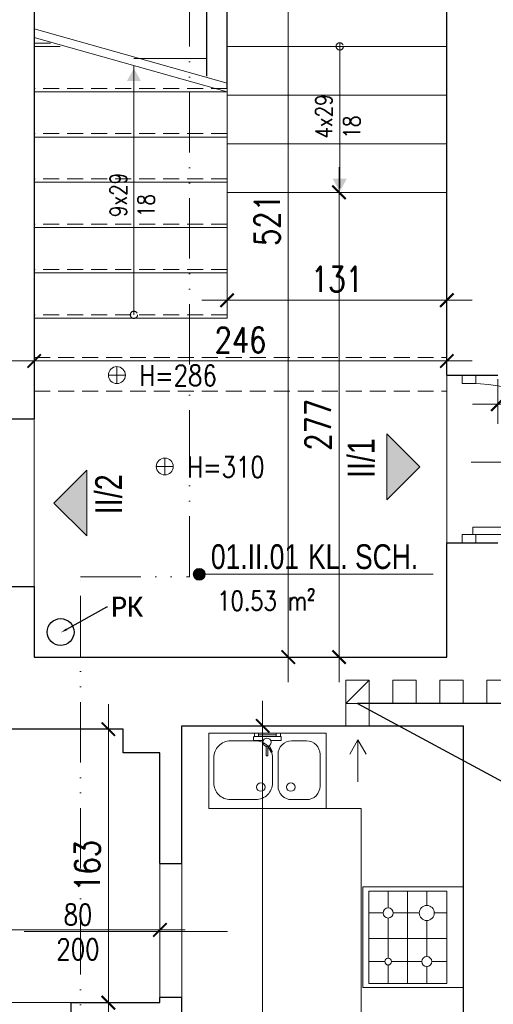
# Model space of a CAD drawing. Header units: millimetres. Extents: x 284606 to 569416, y -192995 to -95103.
# Tile 110 of 178: x 298664 to 298947, y -104528 to -103941. Entities that reach past the tile are written whole.
import ezdxf
from ezdxf import colors
from ezdxf.entities.mleader import LeaderData, LeaderLine
from ezdxf.enums import TextEntityAlignment as Align
from ezdxf.math import Vec2, Vec3

# ---------------------------------------------------------------- set-up
doc = ezdxf.new("R2010")
doc.units = ezdxf.units.MM
doc.linetypes.add('ACAD_ISO12W100', pattern=[21, 12, -3, 0, -3, 0, -3])
doc.linetypes.add('HIDDEN', pattern=[9.525, 6.35, -3.175])
doc.layers.get('0').update_dxf_attribs({"lineweight": 0})
for name, color, linetype, lineweight in [('!STR_Konstrukcja 0.20', 200, 'Continuous', 20), ('!STR_Konstrukcja 0.30', 64, 'Continuous', 30), ('!STR_Opisy 0.09', 8, 'Continuous', 9), ('!STR_Przerywana 0.09', 8, 'HIDDEN', 9), ('!STR_Stolarka drzwiowa', 30, 'Continuous', 15), ('!STR_Wymiarowanie', 254, 'Continuous', 9), ('EKO Opisy 0.09', 8, 'Continuous', 9)]:
    doc.layers.add(name, color=color, linetype=linetype, lineweight=lineweight)
doc.layers.add('!STR_Obrysy pomieszczeń', color=215, linetype='Continuous', lineweight=9, plot=False)
doc.layers.add('!STR_Wentylacja', color=7, linetype='Continuous', lineweight=15, true_color=0x3399ff)
doc.layers.add('EKO Wyposażenie', color=7, linetype='Continuous', lineweight=5, true_color=0x919191)
doc.layers.add('I__KANALIZACJA_SAN', color=7, linetype='KAN_SAN', true_color=0x753b00)
doc.styles.add('AB_Arial', font='NirmalaS.ttf')
doc.styles.add('EKO 1-10', font='romans.shx', dxfattribs={"width": 0.8, "height": 15})
doc.styles.add('EKO 1-5', font='romans.shx', dxfattribs={"width": 0.8, "height": 10})
doc.styles.add('j-romans', font='romans.shx', dxfattribs={"width": 0.7})
doc.styles.get("Standard").update_dxf_attribs({"font": 'calibri.ttf'})
doc.linetypes.add('KAN_SAN', pattern='A,20,-7,["KS",Standard,S=5,R=0,X=-5,Y=-2.5],-6', length=33)
doc.dimstyles.new('EKO wymiar 1-10', dxfattribs={"dimtxt": 15, "dimasz": 8, "dimexe": 15, "dimexo": 15, "dimgap": 5, "dimtad": 1, "dimdec": 0, "dimtxsty": 'EKO 1-10', "dimblk": 'ARCHTICK', "dimcen": 10, "dimdle": 15, "dimclrd": 256, "dimclre": 256, "dimclrt": 256, "dimazin": 2, "dimtfac": 1, "dimtdec": 0, "dimtmove": 2, "dimatfit": 3, "dimldrblk": 'ARCHTICK', "dimfxl": 15, "dimfxlon": 1, "dimlwd": -1, "dimlwe": -1, "dimarcsym": 0})

# ---------------------------------------------------------------- blocks, each defined once
blk = doc.blocks.new('wysokosc2')
at = {"ltscale": 2}
for points in [[(-5.06, 0.04), (5.03, 0.04)], [(0, 5.1), (0, -5.1)]]:
    blk.add_lwpolyline(points, dxfattribs=at)
blk.add_circle((0, 0), 5.03, dxfattribs=at)
at = {"ltscale": 2, "style": 'EKO 1-5', "width": 0.8}
blk.add_attdef('WYS', (13.29, -6.01), '', height=12.5, dxfattribs=at)
blk = doc.blocks.new('NR MIESZ')
h = blk.add_hatch(color=256)
h.dxf.hatch_style = 1
h.paths.add_polyline_path([(-24.54, -24.54), (0, 0), (24.54, -24.54)])
blk.add_lwpolyline([(-24.54, -24.54), (0, 0), (24.54, -24.54), (-24.54, -24.54)])
at = {"ltscale": 1.5, "style": 'AB_Arial', "width": 0.8}
for p in [(-33.22, -50.58), (-33.22, -83)]:
    blk.add_attdef('NR_POM.', p, '', height=20, rotation=0, dxfattribs=at)
blk = doc.blocks.new('*U180')
at = {"layer": '!STR_Opisy 0.09', "linetype": 'Continuous'}
blk.add_line((-43.26, 63.3), (-43.26, -0.93), dxfattribs=at)
at = {"layer": '!STR_Stolarka drzwiowa'}
for points in [[(0, 0), (0, 90), (-4.38, 90), (-4.38, 0)], [(-90, -6.2), (-95, -6.2), (-95, 1.8), (-90, 1.8)], [(5, -6.2), (0, -6.2), (0, 1.8), (5, 1.8)]]:
    blk.add_lwpolyline(points, close=True, dxfattribs=at)
blk.add_arc((0, 0), 90, 90, 180, dxfattribs=at)
at = {"layer": '!STR_Opisy 0.09', "linetype": 'Continuous', "style": 'EKO 1-10', "width": 0.8}
blk.add_attdef('SZER', text='', height=12.5, rotation=90, dxfattribs=at).set_placement((-43.26, 31.18), align=Align.BOTTOM_CENTER)
at = {"layer": '!STR_Opisy 0.09', "ltscale": 0.7, "style": 'EKO 1-10', "width": 0.8}
blk.add_attdef('WYS', text='', height=12.5, rotation=90, dxfattribs=at).set_placement((-32.73, 31.18), align=Align.MIDDLE_CENTER)
blk = doc.blocks.new('_ArchTick')
at = {"color": 0, "linetype": 'ByBlock', "const_width": 0.15}
blk.add_lwpolyline([(-0.5, -0.5), (0.5, 0.5)], dxfattribs=at)
blk = doc.blocks.new('*D678')
at = {"layer": '!STR_Wymiarowanie', "ltscale": 1.5, "transparency": 16777216}
for p, q in [((298949.23, -104181.69), (298949.23, -104155.01)), ((299097.23, -104181.69), (299097.23, -104155.01)), ((299112.23, -104170.01), (298934.23, -104170.01))]:
    blk.add_line(p, q, dxfattribs=at)
at = {"layer": 'Defpoints', "color": 0, "ltscale": 1.5, "transparency": 16777216}
for p in [(298949.23, -104170.01), (298949.23, -104196.69), (299097.23, -104196.69)]:
    blk.add_point(p, dxfattribs=at)
at = {"layer": '!STR_Wymiarowanie', "ltscale": 1.5, "transparency": 16777216, "xscale": 8, "yscale": 8, "zscale": 8, "rotation": 180}
blk.add_blockref('_ArchTick', (298949.23, -104170.01), dxfattribs=at)
at = {"layer": '!STR_Wymiarowanie', "ltscale": 1.5, "transparency": 16777216, "xscale": 8, "yscale": 8, "zscale": 8}
blk.add_blockref('_ArchTick', (299097.23, -104170.01), dxfattribs=at)
at = {"layer": '!STR_Wymiarowanie', "ltscale": 1.5, "transparency": 16777216, "insert": (299023.23, -104157.51), "char_height": 15, "attachment_point": 5, "style": 'EKO 1-10'}
blk.add_mtext('148', dxfattribs=at)
blk = doc.blocks.new('*D686')
at = {"layer": '!STR_Wymiarowanie', "ltscale": 1.5, "transparency": 16777216}
for p, q in [((298809.07, -104346.69), (298809.07, -104898.69)), ((298824.07, -104361.69), (298794.07, -104361.69)), ((298824.07, -104883.69), (298794.07, -104883.69))]:
    blk.add_line(p, q, dxfattribs=at)
at = {"layer": 'Defpoints', "color": 0, "ltscale": 1.5, "transparency": 16777216}
for p in [(298928.89, -104361.69), (298809.07, -104883.69), (298924.89, -104883.69)]:
    blk.add_point(p, dxfattribs=at)
at = {"layer": '!STR_Wymiarowanie', "ltscale": 1.5, "transparency": 16777216, "xscale": 8, "yscale": 8, "zscale": 8}
for p, rotation in [((298809.07, -104361.69), 90), ((298809.07, -104883.69), 270)]:
    blk.add_blockref('_ArchTick', p, dxfattribs=dict(at, rotation=rotation))
at = {"layer": '!STR_Wymiarowanie', "ltscale": 1.5, "transparency": 16777216, "insert": (298796.57, -104622.69), "char_height": 15, "attachment_point": 5, "rotation": 90, "style": 'EKO 1-10'}
blk.add_mtext('522', dxfattribs=at)
blk = doc.blocks.new('*D687')
at = {"layer": '!STR_Wymiarowanie', "ltscale": 1.5, "transparency": 16777216}
for p, q in [((298717.13, -104523.69), (298717.13, -104898.69)), ((298732.13, -104538.69), (298702.13, -104538.69)), ((298732.13, -104883.69), (298702.13, -104883.69))]:
    blk.add_line(p, q, dxfattribs=at)
at = {"layer": 'Defpoints', "color": 0, "ltscale": 1.5, "transparency": 16777216}
for p in [(298747.89, -104538.69), (298717.13, -104883.69), (298747.89, -104883.69)]:
    blk.add_point(p, dxfattribs=at)
at = {"layer": '!STR_Wymiarowanie', "ltscale": 1.5, "transparency": 16777216, "xscale": 8, "yscale": 8, "zscale": 8}
for p, rotation in [((298717.13, -104538.69), 90), ((298717.13, -104883.69), 270)]:
    blk.add_blockref('_ArchTick', p, dxfattribs=dict(at, rotation=rotation))
at = {"layer": '!STR_Wymiarowanie', "ltscale": 1.5, "transparency": 16777216, "insert": (298704.63, -104711.19), "char_height": 15, "attachment_point": 5, "rotation": 90, "style": 'EKO 1-10'}
blk.add_mtext('345', dxfattribs=at)
blk = doc.blocks.new('*U100')
for p, q in [((0, -60), (0, 0)), ((0, 0), (60, 0)), ((10, -57.5), (10, -2.5)), ((10, -2.5), (56.5, -2.5)), ((22, -12.5), (22, -2.5)), ((33.5, -2.5), (33.5, -57.5)), ((45, -2.5), (45, -13.5)), ((56.5, -2.5), (56.5, -57.5)), ((60, 0), (60, -60)), ((10, -15.5), (19, -15.5)), ((25, -15.5), (43, -15.5)), ((45, -17.5), (45, -41.5)), ((47, -15.5), (56.5, -15.5)), ((22, -40), (22, -18.5)), ((10, -29.21), (56.5, -29.21)), ((17.5, -44.5), (10, -44.5)), ((42, -44.5), (26.5, -44.5)), ((56.5, -44.5), (48, -44.5)), ((22, -57.5), (22, -49)), ((45, -47.5), (45, -57.5)), ((56.5, -57.5), (10, -57.5)), ((5, -60), (0, -60)), ((60, -60), (5, -60)), ((5, -60), (5, -60))]:
    blk.add_line(p, q)
for centre, radius in [((22, -15.5), 3), ((45, -15.5), 2), ((22, -44.5), 4.5), ((45, -44.5), 3)]:
    blk.add_circle(centre, radius)
blk = doc.blocks.new('*U106')
blk.add_lwpolyline([(70, -45), (0, -45), (0, 0), (70, 0)], close=True)
for points in [[(20.65, -4.62), (11.65, -4.62, 0.414214), (3.65, -12.62), (3.65, -31.62, 0.414214), (11.65, -39.62), (20.65, -39.62, 0.414214), (28.65, -31.62), (28.65, -12.62, 0.414214)], [(41.98, -39.62), (56.98, -39.62, 0.414214), (66.98, -29.62), (66.98, -14.62, 0.414214), (56.98, -4.62), (41.98, -4.62, 0.414214), (31.98, -14.62), (31.98, -29.62, 0.414214)]]:
    blk.add_lwpolyline(points, format="xyb", close=True)
for centre in [(21.08, -32.13), (38.92, -32.13)]:
    blk.add_circle(centre, 2.54)
blk = doc.blocks.new('*U107')
for p, q in [((-4.86, 7.5), (-4.56, 1.8)), ((-2.89, 8.1), (-4.39, 8.02)), ((-0.37, 7.74), (-2.37, 7.63)), ((-1.54, -7.85), (-2.37, 7.63)), ((-2.37, 7.63), (-2.23, 5.14)), ((-0.23, 5.24), (-0.37, 7.74)), ((-11.09, 2.16), (-11.56, 1.63)), ((-11.56, 1.63), (-7.9, -0.12)), ((-7.56, 0.78), (-11.09, 2.16)), ((-2.23, 5.14), (-0.23, 5.24)), ((-0.67, -5.3), (-1.23, 5.19)), ((-13.44, -0.72), (-13.41, -1.22)), ((-7.96, -0.18), (-13.2, -0.46)), ((-13.15, -1.46), (-7.9, -1.18)), ((-4.31, -2.78), (-4.03, -7.98)), ((0.33, -5.24), (-1.67, -5.35)), ((-1.67, -5.35), (-1.54, -7.85)), ((0.46, -7.74), (0.33, -5.24)), ((-3.51, -8.45), (-2.01, -8.37)), ((-1.54, -7.85), (0.46, -7.74))]:
    blk.add_line(p, q)
blk.add_circle((-5.43, -0.54), 2.5)
for centre, radius, start, end in [((-4.36, 7.53), 0.5, 93.05823, 183.05823), ((-2.86, 7.61), 0.5, 3.05823, 93.05823), ((-13.19, -0.71), 0.25, 93.05823, 183.05823), ((-13.16, -1.21), 0.25, 183.05823, 273.05823), ((-3.54, -7.95), 0.5, 183.05823, 273.05823), ((-2.04, -7.87), 0.5, 273.05823, 3.05823)]:
    blk.add_arc(centre, radius, start, end)
blk = doc.blocks.new('*U121')
at = {"layer": '!STR_Opisy 0.09', "linetype": 'Continuous'}
blk.add_line((0, -153.49), (0, -32.16), dxfattribs=at)
at = {"layer": '!STR_Opisy 0.09', "linetype": 'Continuous', "style": 'EKO 1-5', "width": 0.8}
blk.add_attdef('HP=', (50.53, 21.53), '', height=12.5, rotation=180, dxfattribs=at)
blk.add_attdef('SZER', text='', height=12.5, rotation=270, dxfattribs=at).set_placement((0, -121.38), align=Align.BOTTOM_CENTER)
at = {"layer": '!STR_Opisy 0.09', "ltscale": 0.7, "style": 'EKO 1-5', "width": 0.8}
blk.add_attdef('WYS', text='', height=12.5, rotation=270, dxfattribs=at).set_placement((-10.53, -121.38), align=Align.MIDDLE_CENTER)
blk = doc.blocks.new('*D690')
at = {"layer": '!STR_Wymiarowanie', "ltscale": 1.5, "transparency": 16777216}
for p, q in [((298717.13, -104541.69), (298717.13, -104348.69)), ((298717.13, -104363.69), (298702.13, -104363.69)), ((298732.13, -104526.69), (298702.13, -104526.69))]:
    blk.add_line(p, q, dxfattribs=at)
at = {"layer": 'Defpoints', "color": 0, "ltscale": 1.5, "transparency": 16777216}
for p in [(298717.13, -104363.69), (298725.89, -104363.69), (298747.89, -104526.69)]:
    blk.add_point(p, dxfattribs=at)
at = {"layer": '!STR_Wymiarowanie', "ltscale": 1.5, "transparency": 16777216, "xscale": 8, "yscale": 8, "zscale": 8}
for p, rotation in [((298717.13, -104363.69), 90), ((298717.13, -104526.69), 270)]:
    blk.add_blockref('_ArchTick', p, dxfattribs=dict(at, rotation=rotation))
at = {"layer": '!STR_Wymiarowanie', "ltscale": 1.5, "transparency": 16777216, "insert": (298704.63, -104445.19), "char_height": 15, "attachment_point": 5, "rotation": 90, "style": 'EKO 1-10'}
blk.add_mtext('163', dxfattribs=at)
blk = doc.blocks.new('*D691')
at = {"layer": '!STR_Wymiarowanie', "ltscale": 1.5, "transparency": 16777216}
for p, q in [((298483.89, -104468.33), (298483.89, -104498.33)), ((298747.89, -104468.33), (298747.89, -104498.33)), ((298762.89, -104483.33), (298468.89, -104483.33))]:
    blk.add_line(p, q, dxfattribs=at)
at = {"layer": 'Defpoints', "color": 0, "ltscale": 1.5, "transparency": 16777216}
for p in [(298483.89, -104445.19), (298747.89, -104443.69), (298483.89, -104483.33)]:
    blk.add_point(p, dxfattribs=at)
at = {"layer": '!STR_Wymiarowanie', "ltscale": 1.5, "transparency": 16777216, "xscale": 8, "yscale": 8, "zscale": 8, "rotation": 180}
blk.add_blockref('_ArchTick', (298483.89, -104483.33), dxfattribs=at)
at = {"layer": '!STR_Wymiarowanie', "ltscale": 1.5, "transparency": 16777216, "xscale": 8, "yscale": 8, "zscale": 8}
blk.add_blockref('_ArchTick', (298747.89, -104483.33), dxfattribs=at)
at = {"layer": '!STR_Wymiarowanie', "ltscale": 1.5, "transparency": 16777216, "insert": (298615.89, -104470.83), "char_height": 15, "attachment_point": 5, "style": 'EKO 1-10'}
blk.add_mtext('264', dxfattribs=at)
blk = doc.blocks.new('*D692')
at = {"layer": '!STR_Wymiarowanie', "ltscale": 1.5, "transparency": 16777216}
for p, q in [((298672.89, -104159.2), (298672.89, -104129.2)), ((298918.89, -104159.2), (298918.89, -104129.2)), ((298657.89, -104144.2), (298933.89, -104144.2))]:
    blk.add_line(p, q, dxfattribs=at)
at = {"layer": 'Defpoints', "color": 0, "ltscale": 1.5, "transparency": 16777216}
for p in [(298918.89, -104144.2), (298672.89, -104320.69), (298918.89, -104320.69)]:
    blk.add_point(p, dxfattribs=at)
at = {"layer": '!STR_Wymiarowanie', "ltscale": 1.5, "transparency": 16777216, "xscale": 8, "yscale": 8, "zscale": 8, "rotation": 180}
blk.add_blockref('_ArchTick', (298672.89, -104144.2), dxfattribs=at)
at = {"layer": '!STR_Wymiarowanie', "ltscale": 1.5, "transparency": 16777216, "xscale": 8, "yscale": 8, "zscale": 8}
blk.add_blockref('_ArchTick', (298918.89, -104144.2), dxfattribs=at)
at = {"layer": '!STR_Wymiarowanie', "ltscale": 1.5, "transparency": 16777216, "insert": (298795.89, -104131.7), "char_height": 15, "attachment_point": 5, "style": 'EKO 1-10'}
blk.add_mtext('246', dxfattribs=at)
blk = doc.blocks.new('*D693')
at = {"layer": '!STR_Wymiarowanie', "ltscale": 1.5, "transparency": 16777216}
for p, q in [((298824.32, -103784.69), (298824.32, -104335.69)), ((298839.32, -103799.69), (298809.32, -103799.69)), ((298839.32, -104320.69), (298809.32, -104320.69))]:
    blk.add_line(p, q, dxfattribs=at)
at = {"layer": 'Defpoints', "color": 0, "ltscale": 1.5, "transparency": 16777216}
for p in [(298867.89, -103799.69), (298824.32, -104320.69), (298867.89, -104320.69)]:
    blk.add_point(p, dxfattribs=at)
at = {"layer": '!STR_Wymiarowanie', "ltscale": 1.5, "transparency": 16777216, "xscale": 8, "yscale": 8, "zscale": 8}
for p, rotation in [((298824.32, -103799.69), 90), ((298824.32, -104320.69), 270)]:
    blk.add_blockref('_ArchTick', p, dxfattribs=dict(at, rotation=rotation))
at = {"layer": '!STR_Wymiarowanie', "ltscale": 1.5, "transparency": 16777216, "insert": (298811.82, -104060.19), "char_height": 15, "attachment_point": 5, "rotation": 90, "style": 'EKO 1-10'}
blk.add_mtext('521', dxfattribs=at)
blk = doc.blocks.new('*D694')
at = {"layer": '!STR_Wymiarowanie', "ltscale": 1.5, "transparency": 16777216}
for p, q in [((298854.63, -104028.69), (298854.63, -104335.69)), ((298869.63, -104043.69), (298839.63, -104043.69)), ((298869.63, -104320.69), (298839.63, -104320.69))]:
    blk.add_line(p, q, dxfattribs=at)
at = {"layer": 'Defpoints', "color": 0, "ltscale": 1.5, "transparency": 16777216}
for p in [(298918.89, -104043.69), (298854.63, -104320.69), (298918.89, -104320.69)]:
    blk.add_point(p, dxfattribs=at)
at = {"layer": '!STR_Wymiarowanie', "ltscale": 1.5, "transparency": 16777216, "xscale": 8, "yscale": 8, "zscale": 8}
for p, rotation in [((298854.63, -104043.69), 90), ((298854.63, -104320.69), 270)]:
    blk.add_blockref('_ArchTick', p, dxfattribs=dict(at, rotation=rotation))
at = {"layer": '!STR_Wymiarowanie', "ltscale": 1.5, "transparency": 16777216, "insert": (298842.13, -104182.19), "char_height": 15, "attachment_point": 5, "rotation": 90, "style": 'EKO 1-10'}
blk.add_mtext('277', dxfattribs=at)
blk = doc.blocks.new('*D695')
at = {"layer": '!STR_Wymiarowanie', "ltscale": 1.5, "transparency": 16777216}
for p, q in [((298787.89, -104107.96), (298787.89, -104092.96)), ((298918.89, -104107.96), (298918.89, -104092.96)), ((298772.89, -104107.96), (298933.89, -104107.96))]:
    blk.add_line(p, q, dxfattribs=at)
at = {"layer": 'Defpoints', "color": 0, "ltscale": 1.5, "transparency": 16777216}
for p in [(298918.89, -104107.96), (298787.89, -104118.69), (298918.89, -104118.69)]:
    blk.add_point(p, dxfattribs=at)
at = {"layer": '!STR_Wymiarowanie', "ltscale": 1.5, "transparency": 16777216, "xscale": 8, "yscale": 8, "zscale": 8, "rotation": 180}
blk.add_blockref('_ArchTick', (298787.89, -104107.96), dxfattribs=at)
at = {"layer": '!STR_Wymiarowanie', "ltscale": 1.5, "transparency": 16777216, "xscale": 8, "yscale": 8, "zscale": 8}
blk.add_blockref('_ArchTick', (298918.89, -104107.96), dxfattribs=at)
at = {"layer": '!STR_Wymiarowanie', "ltscale": 1.5, "transparency": 16777216, "insert": (298853.39, -104095.46), "char_height": 15, "attachment_point": 5, "style": 'EKO 1-10'}
blk.add_mtext('131', dxfattribs=at)
blk = doc.blocks.new('*U506')
at = {"ltscale": 0.3}
blk.add_hatch(color=256, dxfattribs=at).paths.add_polyline_path([(-0.91, 50, 1), (6.82, 50, 1)])
at = {"ltscale": 1.5}
blk.add_line((17.59, 50), (154.57, 50), dxfattribs=at)
at = {"ltscale": 0.3}
blk.add_lwpolyline([(17.59, 50), (2.95, 50)], dxfattribs=at)
blk.add_circle((2.95, 50), 3.86, dxfattribs=at)
at = {"ltscale": 1.5, "width": 0.8}
for tag, p, height, style in [('NR_POM.', (10.51, 53.45), 16, 'AB_Arial'), ('NAZWA_POMIESZCZENIA', (66.91, 53.45), 16, 'AB_Arial'), ('POSADZKA', (9.08, 4), 12.5, 'EKO 1-5')]:
    blk.add_attdef(tag, p, '', height=height, rotation=0, dxfattribs=dict(at, style=style))
at = {"ltscale": 1.5, "style": 'EKO 1-5', "width": 0.8}
blk.add_attdef('POWIERZCHNIA', text='', height=12.5, rotation=0, dxfattribs=at).set_placement((78.06, 22.91), align=Align.BOTTOM_RIGHT)

msp = doc.modelspace()

# ---------------------------------------------------------------- hatches: boundary and pattern name
at = {"layer": '!STR_Opisy 0.09', "linetype": 'Continuous'}
h = msp.add_hatch(color=256, dxfattribs=at)
h.dxf.hatch_style = 1
h.paths.add_polyline_path([(298728.18, -103977.39), (298732.36, -103969.77), (298732.36, -103977.39)])
h.paths.add_polyline_path([(298732.36, -103977.39), (298732.36, -103969.77), (298736.53, -103977.39)])
h = msp.add_hatch(color=256, dxfattribs=at)
h.dxf.hatch_style = 1
h.paths.add_polyline_path([(298850.84, -104035.61), (298855.02, -104043.23), (298855.02, -104035.61)])
h.paths.add_polyline_path([(298855.02, -104035.61), (298855.02, -104043.23), (298859.2, -104035.61)])

# ---------------------------------------------------------------- linework, layer by layer
at = {"layer": '!STR_Konstrukcja 0.20', "ltscale": 1.5}
for p, q in [((298688.38, -103956.69), (298672.89, -103956.69)), ((298787.89, -103956.69), (298918.89, -103956.69)), ((298775.89, -103963.92), (298732.36, -103963.92)), ((298787.89, -103983.69), (298672.89, -103983.69)), ((298787.89, -104118.69), (298787.89, -103983.69)), ((298787.89, -103985.69), (298918.89, -103985.69)), ((298787.89, -104010.69), (298672.89, -104010.69)), ((298787.89, -104014.69), (298918.89, -104014.69)), ((298787.89, -104037.69), (298672.89, -104037.69)), ((298787.89, -104043.69), (298918.89, -104043.69)), ((298787.89, -104064.69), (298672.89, -104064.69)), ((298787.89, -104091.69), (298672.89, -104091.69)), ((298787.89, -104118.69), (298672.89, -104118.69))]:
    msp.add_line(p, q, dxfattribs=at)
at = {"layer": '!STR_Konstrukcja 0.30', "ltscale": 1.5}
for p, q in [((298787.89, -103981.69), (298787.89, -103919.69)), ((298775.89, -103974.51), (298775.89, -103931.69)), ((298918.89, -104152.69), (298949.23, -104152.69)), ((298638.58, -104178.69), (298672.89, -104178.69)), ((298918.89, -104252.69), (298949.23, -104252.69)), ((298638.58, -104278.69), (298672.89, -104278.69)), ((298747.89, -104443.69), (298747.89, -104377.69)), ((298760.89, -104443.69), (298760.89, -104377.69)), ((298747.89, -104443.69), (298760.89, -104443.69)), ((298694.89, -104538.69), (298694.89, -104526.69))]:
    msp.add_line(p, q, dxfattribs=at)
for points in [[(298733.89, -103799.69), (298672.89, -103799.69), (298672.89, -104178.69)], [(298918.89, -104152.69), (298918.89, -103799.69), (298867.89, -103799.69)], [(298672.89, -104278.69), (298672.89, -104320.69), (298918.89, -104320.69), (298918.89, -104252.69)], [(298725.89, -104363.69), (298633.89, -104363.69)], [(298747.89, -104377.69), (298725.89, -104377.69), (298725.89, -104363.69)], [(298760.89, -104377.69), (298760.89, -104361.69), (298928.89, -104361.69)], [(298943.89, -104546.69), (298928.89, -104546.69), (298928.89, -104361.69)], [(298694.89, -104526.69), (298747.89, -104526.69), (298747.89, -104523.69)], [(298760.89, -104537.69), (298760.89, -104537.69), (298760.89, -104523.69), (298747.89, -104523.69)]]:
    msp.add_lwpolyline(points, dxfattribs=at)
at = {"layer": '!STR_Obrysy pomieszczeń', "ltscale": 0.3}
for points in [[(298672.89, -103799.69), (298918.89, -103799.69), (298918.89, -104320.69), (298672.89, -104320.69), (298672.89, -104118.69), (298787.89, -104118.69), (298787.89, -103919.69), (298672.93, -103919.69)], [(298483.89, -104363.69), (298725.89, -104363.69), (298725.89, -104377.69), (298747.89, -104377.69), (298747.89, -104526.69), (298483.89, -104526.69)], [(298760.89, -104361.69), (298928.89, -104361.69), (298928.89, -104546.69), (298943.89, -104546.69), (298943.89, -104883.69), (298760.89, -104883.69)]]:
    msp.add_lwpolyline(points, close=True, dxfattribs=at)
at = {"layer": '!STR_Opisy 0.09', "linetype": 'Continuous'}
for points in [[(298855.02, -104041.23), (298855.02, -103954.52)], [(298732.36, -104116.69), (298732.36, -103968.34)]]:
    msp.add_lwpolyline(points, dxfattribs=at)
at = {"layer": '!STR_Opisy 0.09', "linetype": 'HIDDEN', "ltscale": 2}
for centre in [(298855.02, -103956.69), (298732.36, -104116.69)]:
    msp.add_circle(centre, 2.17, dxfattribs=at)
at = {"layer": '!STR_Przerywana 0.09', "ltscale": 1.5}
for p, q in [((298682.64, -103954.69), (298672.89, -103954.69)), ((298787.89, -103981.69), (298672.89, -103981.69)), ((298787.89, -104008.69), (298672.89, -104008.69)), ((298787.89, -104035.69), (298672.89, -104035.69)), ((298787.89, -104062.69), (298672.89, -104062.69)), ((298787.89, -104089.69), (298672.89, -104089.69)), ((298787.89, -104116.69), (298672.89, -104116.69)), ((298672.89, -104142.13), (298918.89, -104142.13)), ((298918.89, -104152.69), (298918.89, -104252.69)), ((298672.89, -104162.13), (298918.89, -104162.13)), ((298672.89, -104278.69), (298672.89, -104178.69)), ((298747.89, -104523.69), (298747.89, -104443.69)), ((298760.89, -104523.69), (298760.89, -104443.69)), ((298694.89, -104526.69), (298604.89, -104526.69))]:
    msp.add_line(p, q, dxfattribs=at)
at = {"layer": '!STR_Wentylacja', "ltscale": 1.5}
for p, q in [((298858.61, -104348.44), (298872.61, -104334.44)), ((298858.61, -104348.44), (298858.61, -104361.69)), ((298872.61, -104348.44), (298872.61, -104361.69))]:
    msp.add_line(p, q, dxfattribs=at)
for points in [[(298858.61, -104334.44), (298858.61, -104348.44), (298872.61, -104348.44), (298872.61, -104334.44)], [(298886.61, -104334.44), (298886.61, -104348.44), (298900.61, -104348.44), (298900.61, -104334.44)], [(298914.61, -104334.44), (298914.61, -104348.44), (298928.61, -104348.44), (298928.61, -104334.44)], [(298942.61, -104334.44), (298942.61, -104348.44), (298956.61, -104348.44), (298956.61, -104334.44)]]:
    msp.add_lwpolyline(points, close=True, dxfattribs=at)
msp.add_lwpolyline([(298865.89, -104395.15), (298865.89, -104370.09), (298870.75, -104378.51), (298865.89, -104370.09), (298861.02, -104378.51)], dxfattribs=at)
at = {"layer": '!STR_Wymiarowanie', "ltscale": 1.5}
for p, q in [((298787.89, -103978.69), (298672.89, -103946.29)), ((298787.89, -103983.69), (298672.89, -103951.29))]:
    msp.add_line(p, q, dxfattribs=at)
at = {"layer": 'EKO Opisy 0.09', "color": 133, "linetype": 'ACAD_ISO12W100', "ltscale": 3, "true_color": 0x4ddaea}
msp.add_lwpolyline([(298700.49, -105205.09), (298700.49, -104272.8), (298765.49, -104272.8), (298765.49, -103455.6)], dxfattribs=at)
at = {"layer": 'EKO Wyposażenie', "ltscale": 0.3}
msp.add_lwpolyline([(298846.93, -104411.05), (298867.86, -104411.05), (298867.86, -104584.12), (298884.04, -104584.12), (298884.04, -104800.59), (298943.89, -104800.59)], dxfattribs=at)
at = {"layer": 'I__KANALIZACJA_SAN', "lineweight": 30}
msp.add_circle((298688.66, -104305.81), 8.01, dxfattribs=at)

# ---------------------------------------------------------------- block references
at = {"layer": '!STR_Konstrukcja 0.30', "ltscale": 1.5}
ref = msp.add_blockref('*U121', (298820.4, -104484.31), dxfattribs=dict(at, xscale=-1, rotation=270))
ref.add_attrib('SZER', '80', dxfattribs={"layer": '!STR_Opisy 0.09', "linetype": 'Continuous', "height": 12.5, "style": 'EKO 1-5', "width": 0.8}).set_placement((298699.02, -104484.31), align=Align.BOTTOM_CENTER)
ref.add_attrib('WYS', '200', dxfattribs={"layer": '!STR_Opisy 0.09', "ltscale": 0.7, "height": 12.5, "style": 'EKO 1-5', "width": 0.8}).set_placement((298699.02, -104494.84), align=Align.MIDDLE_CENTER)
at = {"layer": '!STR_Opisy 0.09'}
ref = msp.add_blockref('wysokosc2', (298722.23, -104152.6), dxfattribs=dict(at, xscale=-1, rotation=180))
ref.add_attrib('WYS', 'H=286', (298735.52, -104159.1), dxfattribs={"layer": '0', "ltscale": 2, "height": 12.5, "style": 'EKO 1-5', "width": 0.8})
ref = msp.add_blockref('NR MIESZ', (298902.7, -104207.33), dxfattribs=dict(at, xscale=-0.8, yscale=0.8, zscale=0.8, rotation=270))
ref.add_attrib('NR_POM.', 'II/1', (298875.84, -104214.01), dxfattribs={"layer": '0', "ltscale": 1.5, "height": 16, "rotation": 90, "style": 'AB_Arial', "width": 0.8})
ref = msp.add_blockref('wysokosc2', (298750.75, -104207.1), dxfattribs=dict(at, xscale=-1, rotation=180))
ref.add_attrib('WYS', 'H=310', (298764.04, -104213.59), dxfattribs={"layer": '0', "ltscale": 2, "height": 12.5, "style": 'EKO 1-5', "width": 0.8})
ref = msp.add_blockref('NR MIESZ', (298684.73, -104228.87), dxfattribs=dict(at, xscale=0.8, yscale=0.8, zscale=0.8, rotation=90.00000000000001))
ref.add_attrib('NR_POM.', 'II/2', (298725.29, -104235.55), dxfattribs={"layer": '0', "ltscale": 1.5, "height": 16, "rotation": 90, "style": 'AB_Arial', "width": 0.8})
ref = msp.add_blockref('*U506', (298768.59, -104317.37), dxfattribs=dict(at, xscale=0.9199999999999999, yscale=0.9199999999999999, zscale=0.9199999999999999))
ref.add_attrib('NAZWA_POM', 'KL. SCH.', (298836.13, -104268.2), dxfattribs={"layer": '0', "ltscale": 1.5, "height": 14.72, "rotation": 0, "style": 'AB_Arial', "width": 0.8})
ref.add_attrib('NUMER_POM', '01.II.01', (298778.26, -104268.2), dxfattribs={"layer": '0', "ltscale": 1.5, "height": 14.72, "rotation": 0, "style": 'AB_Arial', "width": 0.8})
ref.add_attrib('R-SURF', '10.53 m²', dxfattribs={"layer": '0', "ltscale": 1.5, "height": 11.5, "rotation": 0, "style": 'EKO 1-5', "width": 0.8}).set_placement((298840.4, -104296.3), align=Align.BOTTOM_RIGHT)
at = {"layer": '!STR_Stolarka drzwiowa', "ltscale": 0.3, "rotation": 270}
msp.add_blockref('*U180', (298934.27, -104247.69), dxfattribs=at).add_auto_attribs({'WYS': '200', 'SZER': '90'})
at = {"layer": 'EKO Wyposażenie', "ltscale": 0.3, "xscale": -1}
msp.add_blockref('*U106', (298846.93, -104366.05), dxfattribs=at)
at = {"layer": 'EKO Wyposażenie', "xscale": -1, "rotation": 273.0582290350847}
msp.add_blockref('*U107', (298811.93, -104366.05), dxfattribs=at)
at = {"layer": 'EKO Wyposażenie', "rotation": 180}
msp.add_blockref('*U100', (298928.89, -104517.74), dxfattribs=at)

# ---------------------------------------------------------------- texts
at = {"layer": '!STR_Opisy 0.09', "ltscale": 2, "char_height": 10, "rotation": 90, "style": 'EKO 1-5'}
for s, insert, attachment_point in [('4x29\\P18', (298840.58, -104011.64), 1), ('9x29\\P18', (298744.73, -104058.43), 7)]:
    msp.add_mtext_dynamic_manual_height_columns(s, width=22.0328, gutter_width=12.5, heights=[0], dxfattribs=dict(at, insert=insert, attachment_point=attachment_point))

# ---------------------------------------------------------------- dimensions: what is measured, and where the dimension line sits
at = {"layer": '!STR_Wymiarowanie', "ltscale": 1.5}
for base, p1, p2, picture, middle in [((298824.32, -104320.69), (298867.89, -103799.69), (298867.89, -104320.69), '*D693', (298811.82, -104060.19)), ((298854.63, -104320.69), (298918.89, -104043.69), (298918.89, -104320.69), '*D694', (298842.13, -104182.19)), ((298717.13, -104363.69), (298747.89, -104526.69), (298725.89, -104363.69), '*D690', (298704.63, -104445.19)), ((298809.07, -104883.69), (298928.89, -104361.69), (298924.89, -104883.69), '*D686', (298796.57, -104622.69)), ((298717.13, -104883.69), (298747.89, -104538.69), (298747.89, -104883.69), '*D687', (298704.63, -104711.19))]:
    dim = msp.add_linear_dim(base=base, p1=p1, p2=p2, angle=90, dimstyle='EKO wymiar 1-10', dxfattribs=at)
    dim.commit()
    dim.dimension.update_dxf_attribs({"geometry": picture, "text_midpoint": middle})
for base, p1, p2, picture, middle in [((298918.89, -104107.96), (298787.89, -104118.69), (298918.89, -104118.69), '*D695', (298853.39, -104095.46)), ((298918.89, -104144.2), (298672.89, -104320.69), (298918.89, -104320.69), '*D692', (298795.89, -104131.7)), ((298949.23, -104170.01), (299097.23, -104196.69), (298949.23, -104196.69), '*D678', (299023.23, -104157.51)), ((298483.89, -104483.33), (298747.89, -104443.69), (298483.89, -104445.19), '*D691', (298615.89, -104470.83))]:
    dim = msp.add_linear_dim(base=base, p1=p1, p2=p2, dimstyle='EKO wymiar 1-10', dxfattribs=at)
    dim.commit()
    dim.dimension.update_dxf_attribs({"geometry": picture, "text_midpoint": middle})

# ---------------------------------------------------------------- leaders
at = {"layer": '!STR_Opisy 0.09', "ltscale": 0.3}
ml = msp.add_multileader_mtext('Standard', dxfattribs=at)
ml.set_content('podłączyć', color=256, style='j-romans')
ml.set_leader_properties()
ml.build(insert=Vec2(0, 0))
ml.multileader.update_dxf_attribs({"text_right_attachment_type": 6, "dogleg_length": 0.36, "arrow_head_size": 8, "scale": 2})
ctx = ml.context
ctx.base_point, ctx.scale, ctx.char_height, ctx.arrow_head_size, ctx.landing_gap_size, ctx.plane_origin = Vec3(299135.85, -104493.41), 2, 15, 8, 4, Vec3(299322.91, -101593.86)
ctx.right_attachment, ctx.text_align_type = 6, 2
notes = []
notes.append((ctx, [(0, (1, 1, 0), (299135.13, -104493.41), (1, 0), 0.72, [(2, [(299114.99, -104348.44), (299086.99, -104348.44), (298865.61, -104348.44)], 0, [])])]))
ctx.mtext.insert, ctx.mtext.alignment, ctx.mtext.flow_direction = Vec3(299214.35, -104483.41), 3, 5
at = {"layer": '!STR_Wymiarowanie', "ltscale": 1.5}
ml = msp.add_multileader_mtext('Standard', dxfattribs=at)
ml.set_content('PK', color=256)
ml.set_leader_properties()
ml.build(insert=Vec2(0, 0))
ml.multileader.update_dxf_attribs({"text_right_attachment_type": 6, "dogleg_length": 0.36})
ctx = ml.context
ctx.base_point, ctx.char_height, ctx.plane_origin = Vec3(298716.65, -104290.71), 12, Vec3(291918.32, -107081.53)
ctx.right_attachment = 6
notes.append((ctx, [(0, (1, 1, 0), (298716.29, -104290.71), (1, 0), 0.36, [(0, [(298688.88, -104306.05)], 0, [])])]))
ctx.mtext.insert, ctx.mtext.flow_direction = Vec3(298718.65, -104284.68), 5
for ctx, leaders in notes:
    for number, flags, end, landing, length, lines in leaders:
        leader = LeaderData()
        leader.index, (leader.has_last_leader_line, leader.has_dogleg_vector, leader.attachment_direction) = number, flags
        leader.last_leader_point, leader.dogleg_vector, leader.dogleg_length = Vec3(end), Vec3(landing), length
        for number, points, colour, breaks in lines:
            line = LeaderLine()
            line.index, line.vertices, line.color, line.breaks = number, Vec3.list(points), colors.encode_raw_color(colour), breaks
            leader.lines.append(line)
        ctx.leaders.append(leader)

doc.saveas('drawing.dxf')
